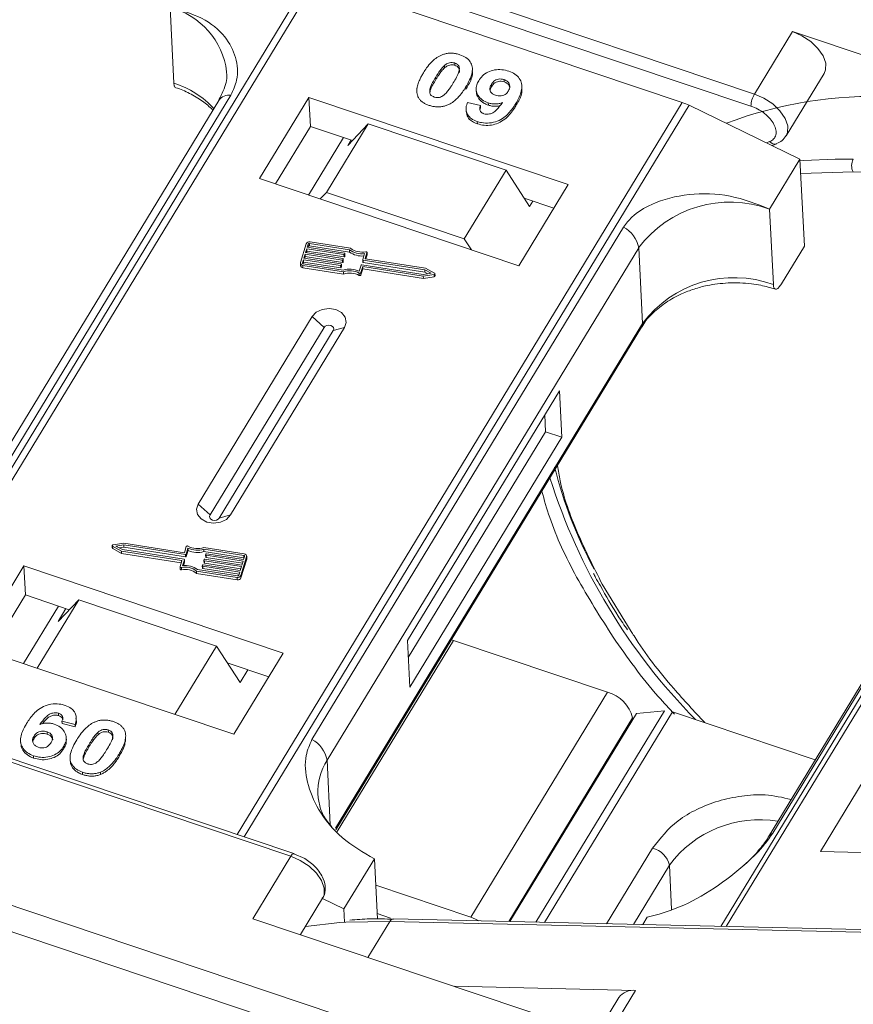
# Model space of a CAD drawing. Header units: millimetres. Extents: x 2098 to 3561, y 550 to 1583.
# Tile 41 of 84: x 2983 to 3024, y 1354 to 1403. Entities that reach past the tile are written whole.
import ezdxf

# ---------------------------------------------------------------- set-up
doc = ezdxf.new("R2010")
doc.units = ezdxf.units.MM

msp = doc.modelspace()

# ---------------------------------------------------------------- linework, layer by layer
at = {"color": 7, "linetype": 'Continuous', "lineweight": 15}
for p, q in [((3018.981, 1398.96), (2985.25, 1410.291)), ((2985.517, 1409.551), (3018.809, 1398.368)), ((2997.123, 1404.673), (2975.256, 1368.737)), ((2975.576, 1368.629), (2997.455, 1404.586)), ((2997.455, 1404.586), (3015.433, 1398.547)), ((2990.261, 1403.203), (2990.446, 1399.491)), ((3020.849, 1402.029), (3018.981, 1398.96)), ((3030.733, 1398.709), (3020.849, 1402.029)), ((3003.75, 1400.36), (3003.755, 1400.246)), ((3004.257, 1400.48), (3004.263, 1400.366)), ((3005.125, 1400.114), (3005.12, 1400.228)), ((3003.321, 1399.791), (3003.327, 1399.677)), ((3020.542, 1396.903), (3022.409, 1399.972)), ((3002.402, 1399.271), (3002.403, 1399.241)), ((3004.794, 1399.178), (3004.788, 1399.292)), ((3006.055, 1399.434), (3006.06, 1399.32)), ((3006.685, 1399.552), (3006.68, 1399.666)), ((3007.556, 1399.248), (3007.55, 1399.362)), ((2977.94, 1373.735), (2993.253, 1398.901)), ((2997.086, 1398.796), (2994.658, 1394.806)), ((3009.827, 1394.516), (2997.086, 1398.796)), ((2997.086, 1398.796), (2997.157, 1397.368)), ((3005.305, 1399.203), (3005.311, 1399.089)), ((2992.654, 1398.641), (2977.341, 1373.475)), ((3015.433, 1398.547), (2993.554, 1362.591)), ((2993.901, 1362.474), (3015.768, 1398.41)), ((3004.873, 1398.543), (3005.517, 1398.389)), ((3005.498, 1398.208), (3005.523, 1398.275)), ((3005.517, 1398.389), (3005.523, 1398.275)), ((3005.898, 1398.526), (3005.904, 1398.412)), ((3007.257, 1398.376), (3007.251, 1398.491)), ((3015.768, 1398.41), (3021.218, 1395.762)), ((3004.82, 1398.129), (3004.826, 1398.015)), ((2997.157, 1397.368), (2995.438, 1394.544)), ((2999.22, 1396.676), (2997.157, 1397.368)), ((3000.006, 1397.499), (2997.952, 1394.123)), ((2998.991, 1396.436), (3000.006, 1397.499)), ((3006.774, 1395.225), (3000.006, 1397.499)), ((3005.357, 1397.608), (3005.363, 1397.494)), ((2997.066, 1393.998), (2998.784, 1396.822)), ((2998.991, 1396.436), (2999.151, 1396.699)), ((3019.726, 1396.622), (3019.573, 1396.561)), ((3019.845, 1396.429), (3020.075, 1396.52)), ((3019.724, 1393.307), (3021.218, 1395.762)), ((3021.218, 1395.762), (3021.432, 1391.479)), ((3023.839, 1395.756), (3022.951, 1395.761)), ((3004.72, 1391.85), (3006.774, 1395.225)), ((3006.774, 1395.225), (3007.931, 1393.433)), ((3021.254, 1395.052), (3023.824, 1395.133)), ((3023.824, 1395.133), (3058.008, 1394.349)), ((2994.658, 1394.806), (3007.399, 1390.527)), ((3007.399, 1390.527), (3009.827, 1394.516)), ((2997.952, 1394.123), (2997.646, 1393.803)), ((3004.72, 1391.85), (2997.952, 1394.123)), ((3009.117, 1393.351), (3007.671, 1393.837)), ((3008.091, 1393.696), (3007.931, 1393.433)), ((3039.003, 1393.699), (3017.322, 1358.07)), ((3017.592, 1358.063), (3039.288, 1393.72)), ((3019.909, 1389.595), (3019.724, 1393.307)), ((3012.547, 1392.42), (2997.234, 1367.254)), ((2996.955, 1391.606), (2996.672, 1390.682)), ((2997.055, 1391.59), (2997.008, 1391.436)), ((2997.061, 1391.476), (2997.055, 1391.59)), ((2999.08, 1391.312), (2997.117, 1391.621)), ((2997.117, 1391.621), (2997.123, 1391.507)), ((2997.123, 1391.507), (2999.086, 1391.198)), ((2999.135, 1391.384), (2997.141, 1391.698)), ((3005.069, 1391.31), (3004.72, 1391.85)), ((2996.902, 1391.09), (2996.843, 1390.897)), ((2998.725, 1390.803), (2996.902, 1391.09)), ((2996.908, 1390.976), (2996.902, 1391.09)), ((2996.985, 1391.359), (2996.926, 1391.167)), ((2996.926, 1391.167), (2998.748, 1390.88)), ((2996.964, 1391.161), (2996.99, 1391.245)), ((2998.807, 1391.072), (2996.985, 1391.359)), ((2996.99, 1391.245), (2996.985, 1391.359)), ((2996.99, 1391.245), (2998.813, 1390.958)), ((2997.008, 1391.436), (2998.831, 1391.149)), ((2997.047, 1391.43), (2997.061, 1391.476)), ((2997.978, 1366.236), (3013.291, 1391.402)), ((2998.813, 1390.958), (2998.807, 1391.072)), ((2998.85, 1391.126), (2998.838, 1391.088)), ((2998.844, 1390.974), (2998.838, 1391.088)), ((2998.844, 1390.974), (2998.856, 1391.012)), ((2998.856, 1391.012), (2998.85, 1391.126)), ((2998.857, 1391.017), (2998.851, 1391.131)), ((2999.086, 1391.198), (2999.08, 1391.312)), ((2999.73, 1390.826), (2999.821, 1391.124)), ((2999.854, 1390.887), (2999.94, 1391.166)), ((2999.887, 1390.862), (2999.945, 1391.052)), ((2999.94, 1391.166), (2999.945, 1391.052)), ((2999.947, 1391.062), (2999.941, 1391.177)), ((3013.476, 1387.69), (3013.291, 1391.402)), ((3020.311, 1389.637), (3021.432, 1391.479)), ((2996.668, 1390.651), (2996.674, 1390.536)), ((2996.82, 1390.82), (2996.772, 1390.666)), ((2996.772, 1390.666), (2996.773, 1390.645)), ((2996.787, 1390.543), (2998.781, 1390.229)), ((2996.793, 1390.429), (2996.787, 1390.543)), ((2996.8, 1390.623), (2996.825, 1390.706)), ((2996.811, 1390.62), (2998.774, 1390.311)), ((2998.642, 1390.533), (2996.82, 1390.82)), ((2996.825, 1390.706), (2996.82, 1390.82)), ((2996.825, 1390.706), (2998.648, 1390.419)), ((2996.843, 1390.897), (2998.666, 1390.61)), ((2996.882, 1390.891), (2996.908, 1390.976)), ((2996.908, 1390.976), (2998.73, 1390.689)), ((2998.648, 1390.419), (2998.642, 1390.533)), ((2998.685, 1390.587), (2998.673, 1390.549)), ((2998.679, 1390.434), (2998.673, 1390.549)), ((2998.685, 1390.587), (2998.691, 1390.473)), ((2998.691, 1390.478), (2998.686, 1390.592)), ((2998.73, 1390.689), (2998.725, 1390.803)), ((2998.768, 1390.857), (2998.756, 1390.818)), ((2998.762, 1390.704), (2998.756, 1390.818)), ((2998.762, 1390.704), (2998.773, 1390.742)), ((2998.774, 1390.748), (2998.768, 1390.862)), ((2998.773, 1390.742), (2998.768, 1390.857)), ((2999.557, 1390.259), (2999.648, 1390.557)), ((2999.679, 1390.572), (3002.708, 1390.095)), ((2999.73, 1390.821), (2999.735, 1390.707)), ((3002.779, 1390.326), (2999.75, 1390.803)), ((2999.755, 1390.689), (2999.75, 1390.803)), ((2999.755, 1390.689), (3002.785, 1390.212)), ((2999.855, 1390.877), (2999.854, 1390.887)), ((3002.823, 1390.4), (2999.874, 1390.864)), ((2996.793, 1390.429), (2998.787, 1390.115)), ((2998.679, 1390.434), (2998.691, 1390.473)), ((2998.787, 1390.115), (2998.781, 1390.229)), ((2999.557, 1390.162), (2999.562, 1390.047)), ((2999.639, 1390.185), (2999.731, 1390.483)), ((2999.645, 1390.071), (2999.639, 1390.185)), ((2999.645, 1390.071), (2999.736, 1390.369)), ((2999.731, 1390.483), (3002.705, 1390.015)), ((2999.736, 1390.369), (2999.731, 1390.483)), ((2999.736, 1390.369), (3002.711, 1389.9)), ((3002.705, 1390.015), (3003.236, 1390.096)), ((3002.708, 1390.095), (3003.099, 1390.155)), ((3003.099, 1390.155), (3002.779, 1390.326)), ((3002.785, 1390.212), (3002.779, 1390.326)), ((3002.785, 1390.212), (3002.937, 1390.13)), ((3003.258, 1390.167), (3002.823, 1390.4)), ((3003.236, 1390.096), (3003.242, 1389.982)), ((3003.284, 1390.023), (3003.279, 1390.137)), ((3002.711, 1389.9), (3002.705, 1390.015)), ((3002.711, 1389.9), (3003.242, 1389.982)), ((2997.244, 1388.024), (2991.642, 1378.817)), ((2997.244, 1388.024), (2997.831, 1387.49)), ((3013.476, 1387.69), (2998.392, 1362.901)), ((3034.978, 1387.633), (3019.665, 1362.468)), ((3019.879, 1362.654), (3035.192, 1387.82)), ((2997.831, 1387.49), (2992.229, 1378.283)), ((2992.682, 1378.13), (2998.285, 1387.337)), ((2993.235, 1378.282), (2998.837, 1387.489)), ((2998.837, 1387.489), (2998.285, 1387.337)), ((2998.41, 1362.813), (3013.431, 1387.5)), ((3009.397, 1384.386), (3001.928, 1372.11)), ((3009.511, 1382.102), (3009.397, 1384.386)), ((3008.715, 1382.369), (3008.674, 1383.197)), ((3001.969, 1371.283), (3008.715, 1382.369)), ((3009.511, 1382.102), (3008.715, 1382.369)), ((3002.042, 1369.826), (3009.511, 1382.102)), ((2992.229, 1378.283), (2991.642, 1378.817)), ((2993.235, 1378.282), (2992.682, 1378.13)), ((2987.418, 1376.774), (2987.424, 1376.66)), ((2987.44, 1376.744), (2987.874, 1376.511)), ((2987.445, 1376.63), (2987.44, 1376.744)), ((2987.445, 1376.63), (2987.88, 1376.397)), ((2987.992, 1376.896), (2987.461, 1376.815)), ((2987.989, 1376.816), (2987.599, 1376.757)), ((2987.599, 1376.757), (2987.918, 1376.585)), ((2987.766, 1376.667), (2987.995, 1376.702)), ((2987.874, 1376.511), (2990.824, 1376.047)), ((2987.88, 1376.397), (2987.874, 1376.511)), ((2987.918, 1376.585), (2990.948, 1376.108)), ((2991.018, 1376.339), (2987.989, 1376.816)), ((2987.995, 1376.702), (2987.989, 1376.816)), ((2990.967, 1376.428), (2987.992, 1376.896)), ((2987.995, 1376.702), (2991.024, 1376.225)), ((2991.058, 1376.726), (2990.967, 1376.428)), ((2991.141, 1376.652), (2991.049, 1376.355)), ((2991.055, 1376.24), (2991.146, 1376.538)), ((2991.146, 1376.538), (2991.141, 1376.652)), ((2993.91, 1376.368), (2991.916, 1376.682)), ((2993.886, 1376.291), (2991.924, 1376.6)), ((2991.929, 1376.486), (2991.924, 1376.6)), ((2987.88, 1376.397), (2990.816, 1375.935)), ((2990.843, 1376.024), (2990.757, 1375.745)), ((2990.827, 1375.973), (2990.824, 1376.047)), ((2990.967, 1376.085), (2990.876, 1375.787)), ((2990.973, 1375.971), (2990.967, 1376.085)), ((2990.973, 1375.976), (2990.968, 1376.09)), ((2991.024, 1376.225), (2991.018, 1376.339)), ((2991.055, 1376.24), (2991.049, 1376.355)), ((2991.929, 1376.486), (2993.892, 1376.177)), ((2991.929, 1376.049), (2991.935, 1375.935)), ((2991.93, 1376.055), (2991.941, 1376.093)), ((2993.772, 1375.744), (2991.949, 1376.031)), ((2991.955, 1375.917), (2991.949, 1376.031)), ((2991.972, 1376.108), (2993.795, 1375.821)), ((2992.011, 1376.319), (2992.017, 1376.205)), ((2992.012, 1376.324), (2992.024, 1376.363)), ((2993.854, 1376.014), (2992.031, 1376.301)), ((2992.037, 1376.187), (2992.031, 1376.301)), ((2992.037, 1376.187), (2993.821, 1375.906)), ((2992.055, 1376.378), (2993.878, 1376.091)), ((2993.742, 1375.305), (2994.025, 1376.229)), ((2993.748, 1375.191), (2994.031, 1376.115)), ((2993.795, 1375.821), (2993.854, 1376.014)), ((2993.878, 1376.091), (2993.925, 1376.245)), ((2993.892, 1376.177), (2993.886, 1376.291)), ((2994.025, 1376.229), (2994.031, 1376.115)), ((2994.035, 1376.146), (2994.029, 1376.261)), ((2983.08, 1375.779), (2980.652, 1371.789)), ((2995.821, 1371.499), (2983.08, 1375.779)), ((2983.08, 1375.779), (2983.151, 1374.351)), ((2990.756, 1375.735), (2990.762, 1375.62)), ((2990.824, 1375.585), (2990.819, 1375.699)), ((2990.918, 1375.791), (2990.973, 1375.971)), ((2991.562, 1375.527), (2993.556, 1375.213)), ((2991.568, 1375.413), (2991.562, 1375.527)), ((2991.617, 1375.599), (2993.58, 1375.29)), ((2991.846, 1375.78), (2991.852, 1375.665)), ((2991.847, 1375.785), (2991.859, 1375.823)), ((2993.689, 1375.475), (2991.866, 1375.762)), ((2991.872, 1375.648), (2991.866, 1375.762)), ((2991.872, 1375.648), (2993.656, 1375.367)), ((2991.89, 1375.839), (2993.713, 1375.552)), ((2991.955, 1375.917), (2993.738, 1375.636)), ((2993.713, 1375.552), (2993.772, 1375.744)), ((2991.568, 1375.413), (2993.562, 1375.099)), ((2993.556, 1375.213), (2993.562, 1375.099)), ((2993.642, 1375.321), (2993.689, 1375.475)), ((2993.748, 1375.191), (2993.742, 1375.305)), ((3012.923, 1372.565), (3011.501, 1374.875)), ((2983.151, 1374.351), (2981.433, 1371.527)), ((2985.31, 1373.626), (2983.151, 1374.351)), ((2985.776, 1374.113), (2983.732, 1370.755)), ((2984.761, 1373.05), (2985.776, 1374.113)), ((2985.776, 1374.113), (2992.545, 1371.84)), ((2983.06, 1370.98), (2984.779, 1373.804)), ((2985.145, 1373.681), (2984.761, 1373.05)), ((2962.843, 1372.723), (2996.199, 1361.519)), ((2996.353, 1361.65), (2962.936, 1372.875)), ((3004.193, 1372.114), (3004.088, 1372.146)), ((2980.652, 1371.789), (2993.393, 1367.509)), ((2990.501, 1368.481), (2992.545, 1371.84)), ((2992.545, 1371.84), (2993.702, 1370.047)), ((2998.481, 1362.728), (3004.193, 1372.114)), ((3001.928, 1372.11), (3002.042, 1369.826)), ((3011.758, 1369.573), (3004.193, 1372.114)), ((2993.393, 1367.509), (2995.821, 1371.499)), ((2995.112, 1370.334), (2993.075, 1371.018)), ((2993.702, 1370.047), (2994.085, 1370.678)), ((3011.758, 1369.573), (3005.035, 1358.525)), ((2984.783, 1368.543), (2984.788, 1368.428)), ((2985.648, 1368.399), (2985.647, 1368.405)), ((2985.653, 1368.29), (2985.648, 1368.385)), ((3006.906, 1358.309), (3012.995, 1368.315)), ((3013.18, 1368.534), (3006.957, 1358.307)), ((3008.232, 1358.278), (3014.553, 1368.666)), ((3008.666, 1358.268), (3014.959, 1368.61)), ((3012.995, 1368.315), (3012.999, 1368.237)), ((3013.18, 1368.534), (3014.553, 1368.666)), ((3014.959, 1368.61), (3021.969, 1366.255)), ((2985.594, 1367.991), (2984.95, 1368.145)), ((2984.95, 1368.145), (2984.956, 1368.031)), ((2984.956, 1368.031), (2985.6, 1367.877)), ((2985.594, 1367.991), (2985.6, 1367.877)), ((2983.577, 1367.423), (2983.582, 1367.309)), ((2984.217, 1367.633), (2984.223, 1367.519)), ((2985.167, 1367.215), (2985.162, 1367.329)), ((2986.724, 1367.488), (2986.719, 1367.602)), ((2987.226, 1367.722), (2987.232, 1367.608)), ((2982.917, 1367.171), (2982.923, 1367.057)), ((2985.04, 1366.918), (2985.046, 1366.804)), ((2986.289, 1367.031), (2986.295, 1366.917)), ((2988.072, 1367.149), (2988.066, 1367.263)), ((2983.551, 1366.454), (2983.557, 1366.34)), ((2987.759, 1366.537), (2987.765, 1366.423)), ((2985.348, 1366.304), (2985.354, 1366.19)), ((2997.978, 1366.236), (2998.136, 1363.062)), ((2985.962, 1365.645), (2985.967, 1365.53)), ((2986.84, 1365.65), (2986.845, 1365.536)), ((3024.657, 1365.738), (3022.229, 1361.749)), ((3008.108, 1350.496), (2970.213, 1363.224)), ((2968.978, 1362.338), (3007.737, 1349.319)), ((2996.199, 1361.519), (2994.331, 1358.45)), ((2996.353, 1361.65), (2996.356, 1361.649)), ((2996.88, 1361.404), (2996.353, 1361.64)), ((3013.977, 1361.917), (3011.714, 1358.198)), ((3022.229, 1361.749), (3033.722, 1361.485)), ((3000.303, 1361.389), (2998.809, 1358.934)), ((3000.303, 1361.389), (3000.45, 1358.434)), ((3013.031, 1358.168), (3014.802, 1361.079)), ((3014.91, 1358.903), (3014.802, 1361.079)), ((3005.035, 1358.525), (3000.368, 1360.092)), ((2996.666, 1357.666), (2997.759, 1359.462)), ((2997.751, 1359.448), (2998.809, 1358.934)), ((2998.809, 1358.934), (2998.842, 1358.272)), ((3000.437, 1358.703), (3001.096, 1358.482)), ((2994.331, 1358.45), (3009.789, 1353.258)), ((2998.897, 1358.275), (3001.056, 1358.314)), ((2999.984, 1356.551), (3001.056, 1358.314)), ((3001.056, 1358.314), (3035.239, 1357.53)), ((3035.422, 1357.654), (3001.239, 1358.439)), ((3013.489, 1358.157), (3013.71, 1358.521)), ((3013.132, 1354.925), (3004.216, 1355.13)), ((3011.452, 1352.163), (3013.132, 1354.925)), ((3012.319, 1354.579), (3010.45, 1351.509))]:
    msp.add_line(p, q, dxfattribs=at)
at = {"color": 7, "linetype": 'Continuous', "lineweight": 15, "flags": 128}
for points in [[(3022.409, 1399.972), (3022.479, 1400.14), (3022.485, 1400.467), (3022.355, 1400.83), (3022.101, 1401.198), (3021.743, 1401.54), (3021.313, 1401.825), (3020.849, 1402.029)], [(3020.546, 1396.91), (3020.611, 1397.071), (3020.618, 1397.398), (3020.488, 1397.761), (3020.233, 1398.129), (3019.876, 1398.471), (3019.446, 1398.756), (3018.981, 1398.96)], [(3022.951, 1395.761), (3021.387, 1395.698), (3021.222, 1395.685)], [(2998.856, 1391.012), (2998.857, 1391.016), (2998.857, 1391.017)], [(2999.878, 1391.212), (2999.891, 1391.213), (2999.904, 1391.212), (2999.916, 1391.208), (2999.926, 1391.202), (2999.934, 1391.195), (2999.939, 1391.186), (2999.941, 1391.176), (2999.94, 1391.166)], [(2999.945, 1391.052), (2999.947, 1391.062), (2999.947, 1391.062)], [(2998.773, 1390.742), (2998.774, 1390.746), (2998.774, 1390.748)], [(2998.691, 1390.473), (2998.691, 1390.477), (2998.691, 1390.478)], [(3003.258, 1390.167), (3003.268, 1390.159), (3003.276, 1390.149), (3003.279, 1390.138), (3003.277, 1390.126), (3003.272, 1390.116), (3003.263, 1390.106), (3003.25, 1390.1), (3003.236, 1390.096)], [(2998.837, 1387.489), (2998.919, 1387.744), (2998.868, 1388.001), (2998.69, 1388.221), (2998.414, 1388.37), (2998.081, 1388.426), (2997.742, 1388.379), (2997.448, 1388.238), (2997.244, 1388.024)], [(3013.476, 1387.69), (3013.466, 1387.584), (3013.431, 1387.5)], [(2998.285, 1387.337), (2998.308, 1387.41), (2998.293, 1387.483), (2998.243, 1387.546), (2998.164, 1387.589), (2998.069, 1387.604), (2997.973, 1387.591), (2997.889, 1387.551), (2997.831, 1387.49)], [(2991.642, 1378.817), (2991.56, 1378.562), (2991.611, 1378.304), (2991.789, 1378.085), (2992.065, 1377.935), (2992.398, 1377.88), (2992.737, 1377.926), (2993.031, 1378.067), (2993.235, 1378.282)], [(2992.229, 1378.283), (2992.205, 1378.21), (2992.22, 1378.137), (2992.27, 1378.074), (2992.349, 1378.032), (2992.444, 1378.016), (2992.541, 1378.029), (2992.624, 1378.069), (2992.682, 1378.13)], [(2987.44, 1376.744), (2987.429, 1376.752), (2987.422, 1376.762), (2987.418, 1376.773), (2987.42, 1376.785), (2987.425, 1376.796), (2987.435, 1376.805), (2987.447, 1376.812), (2987.461, 1376.815)], [(2993.903, 1376.174), (2993.902, 1376.175), (2993.892, 1376.177)], [(2994.031, 1376.115), (2994.035, 1376.138), (2994.035, 1376.146)], [(2990.819, 1375.699), (2990.806, 1375.698), (2990.793, 1375.699), (2990.781, 1375.703), (2990.771, 1375.709), (2990.763, 1375.717), (2990.758, 1375.726), (2990.756, 1375.735), (2990.757, 1375.745)], [(2990.973, 1375.971), (2990.973, 1375.975), (2990.973, 1375.976)], [(3014.959, 1368.61), (3014.905, 1368.627), (3014.881, 1368.634)], [(2996.199, 1361.519), (2996.235, 1361.573), (2996.271, 1361.614), (2996.305, 1361.641), (2996.335, 1361.652), (2996.353, 1361.65)], [(2996.199, 1361.519), (2996.663, 1361.314), (2997.093, 1361.029), (2997.451, 1360.688), (2997.705, 1360.319), (2997.835, 1359.956), (2997.829, 1359.629), (2997.759, 1359.462)], [(2996.911, 1358.068), (2998.604, 1358.256), (2998.897, 1358.275)], [(3005.035, 1358.525), (3005.269, 1358.43), (3005.435, 1358.342)]]:
    msp.add_lwpolyline(points, dxfattribs=at)
at = {"color": 7, "linetype": 'Continuous', "lineweight": 15}
for centre, radius, start, end in [((2989.376, 1399.62), 3.691, 6.7408, 76.1267), ((2989.078, 1395.155), 4.547, 42.484, 72.487), ((2993.177, 1398.255), 0.651, 83.3009, 143.5464), ((3024.792, 1378.657), 20.188, 87.4032, 110.8726), ((3020.022, 1398.336), 1.214, 149.0372, 178.4921), ((3014.528, 1395.865), 2.831, 64.0244, 71.3572), ((3019.977, 1396.83), 0.326, 219.7243, 287.2188), ((3024.432, 1395.431), 0.676, 151.2883, 206.0774), ((3017.785, 1388.038), 5.614, 69.793, 143.1903), ((3011.842, 1391.124), 1.475, 10.844, 61.4649), ((2997.104, 1391.538), 0.164, 77.0876, 155.3858), ((2997.105, 1391.568), 0.0548, 77.0876, 155.3858), ((2997.111, 1391.453), 0.0548, 77.0876, 155.3858), ((2998.813, 1391.099), 0.0274, 257.0876, 335.3858), ((2998.831, 1391.13), 0.0198, 349.9361, 89.3851), ((2999.684, 1392.137), 1.022, 233.7873, 277.7262), ((2999.687, 1392.017), 1.016, 233.7325, 275.5335), ((2999.692, 1392.098), 0.905, 232.0401, 281.9042), ((2996.789, 1390.661), 0.119, 169.9361, 269.3851), ((2996.802, 1390.558), 0.13, 189.7722, 266.0909), ((2996.811, 1390.659), 0.0395, 169.9361, 269.3851), ((2998.648, 1390.56), 0.0274, 257.0876, 335.3858), ((2998.666, 1390.591), 0.0198, 349.9361, 89.3851), ((2998.731, 1390.83), 0.0274, 257.0876, 335.3858), ((2998.737, 1390.715), 0.0274, 257.0876, 335.3858), ((2998.748, 1390.86), 0.0198, 349.9361, 89.3851), ((2998.819, 1390.985), 0.0274, 257.0876, 335.3858), ((2999.673, 1390.545), 0.0274, 77.0876, 155.3858), ((2999.75, 1390.823), 0.0198, 169.9361, 269.3851), ((2999.757, 1390.71), 0.0217, 189.7722, 266.0909), ((2999.874, 1390.884), 0.0198, 169.9361, 269.3851), ((2998.654, 1390.446), 0.0274, 257.0876, 335.3858), ((2999.097, 1389.259), 1.1, 65.3285, 107.0983), ((2999.094, 1389.324), 0.957, 61.074, 109.0306), ((2999.099, 1389.209), 0.957, 61.074, 109.0306), ((2999.587, 1390.211), 0.0579, 237.9824, 333.6935), ((2999.593, 1390.097), 0.0579, 237.9824, 333.6935), ((3003.24, 1390.026), 0.0443, 271.8138, 355.8832), ((3017.97, 1384.326), 5.614, 69.793, 143.1903), ((3030.486, 1386.001), 21.992, 194.157, 208.1579), ((3037.329, 1389.116), 29.795, 197.6084, 224.494), ((2987.46, 1376.663), 0.036, 184.8468, 245.7802), ((2991.11, 1376.7), 0.0579, 57.9824, 153.6935), ((2991.604, 1377.588), 0.957, 241.074, 289.0306), ((2991.6, 1377.652), 1.1, 245.3285, 287.0983), ((2991.606, 1377.538), 1.1, 245.3285, 287.0983), ((2990.823, 1376.027), 0.0198, 349.9361, 89.3851), ((2990.947, 1376.088), 0.0198, 349.9361, 89.3851), ((2991.025, 1376.366), 0.0274, 257.0876, 335.3858), ((2991.03, 1376.252), 0.0274, 257.0876, 335.3858), ((2991.949, 1376.051), 0.0198, 169.9361, 269.3851), ((2991.966, 1376.082), 0.0274, 77.0876, 155.3858), ((2992.032, 1376.321), 0.0198, 169.9361, 269.3851), ((2992.039, 1376.208), 0.0217, 189.7722, 266.0909), ((2992.049, 1376.351), 0.0274, 77.0876, 155.3858), ((2993.886, 1376.252), 0.0395, 349.9361, 89.3851), ((2993.909, 1376.25), 0.119, 349.9361, 89.3851), ((2990.81, 1375.633), 0.0501, 194.3725, 286.4059), ((2991.005, 1374.814), 0.905, 52.0401, 101.9042), ((2991.011, 1374.699), 0.905, 52.0401, 101.9042), ((2991.013, 1374.775), 1.022, 53.7873, 97.7262), ((2991.866, 1375.781), 0.0198, 169.9361, 269.3851), ((2991.873, 1375.669), 0.0217, 189.7722, 266.0909), ((2991.884, 1375.812), 0.0274, 77.0876, 155.3858), ((2991.956, 1375.939), 0.0217, 189.7722, 266.0909), ((2993.593, 1375.373), 0.164, 257.0876, 335.3858), ((2993.599, 1375.259), 0.164, 257.0876, 335.3858), ((2993.592, 1375.344), 0.0548, 257.0876, 335.3858), ((3011.319, 1367.904), 1.726, 13.7825, 75.2686), ((2996.529, 1365.959), 1.475, 10.844, 61.4649), ((3000.495, 1364.652), 2.975, 147.8127, 182.163), ((3019.236, 1357.788), 5.522, 80.6552, 143.4246), ((3020.077, 1362.211), 0.486, 114.0436, 148.1804), ((3013.685, 1360.804), 1.15, 13.7825, 75.2686), ((3001.256, 1358.218), 0.221, 94.3757, 154.3004), ((3013.016, 1354.068), 0.865, 82.2958, 143.7595)]:
    msp.add_arc(centre, radius, start, end, dxfattribs=at)
for points, knots in [([(2993.253, 1398.901), (2993.364, 1399.147), (2993.649, 1399.776), (2993.542, 1400.788), (2992.987, 1401.854), (2991.9, 1402.761), (2990.806, 1403.056), (2990.261, 1403.203)], [0, 0, 0, 0, 0.125713, 0.321276, 0.524466, 0.763484, 1, 1, 1, 1]), ([(3002.709, 1399.997), (3002.76, 1400.078), (3002.878, 1400.263), (3003.133, 1400.568), (3003.402, 1400.79), (3003.606, 1400.875), (3003.628, 1400.884)], [0, 0, 0, 0, 0.236731, 0.537555, 0.949668, 1, 1, 1, 1]), ([(3003.628, 1400.884), (3003.682, 1400.903), (3003.792, 1400.941), (3003.97, 1400.967), (3004.151, 1400.968), (3004.3, 1400.946), (3004.418, 1400.917), (3004.477, 1400.899), (3004.506, 1400.889)], [0, 0, 0, 0, 0.193776, 0.3936, 0.587864, 0.788908, 0.894169, 1, 1, 1, 1]), ([(3004.506, 1400.889), (3004.61, 1400.847), (3004.819, 1400.762), (3005.025, 1400.546), (3005.132, 1400.293), (3005.108, 1399.857), (3004.924, 1399.532), (3004.788, 1399.292)], [0, 0, 0, 0, 0.147566, 0.296688, 0.431278, 0.580404, 1, 1, 1, 1]), ([(3003.321, 1399.791), (3003.346, 1399.832), (3003.397, 1399.913), (3003.469, 1400.023), (3003.537, 1400.119), (3003.601, 1400.202), (3003.669, 1400.284), (3003.723, 1400.335), (3003.75, 1400.36)], [0, 0, 0, 0, 0.2059417, 0.4119594, 0.558149, 0.7045024, 0.8518015, 1, 1, 1, 1]), ([(3003.327, 1399.677), (3003.352, 1399.718), (3003.403, 1399.799), (3003.475, 1399.909), (3003.543, 1400.005), (3003.607, 1400.088), (3003.675, 1400.17), (3003.729, 1400.221), (3003.755, 1400.246)], [0, 0, 0, 0, 0.205942, 0.411959, 0.558149, 0.704502, 0.851801, 1, 1, 1, 1]), ([(3003.75, 1400.36), (3003.794, 1400.396), (3003.867, 1400.455), (3004, 1400.503), (3004.123, 1400.511), (3004.208, 1400.495), (3004.252, 1400.482), (3004.257, 1400.48)], [0, 0, 0, 0, 0.334804, 0.542561, 0.750382, 0.970721, 1, 1, 1, 1]), ([(3003.755, 1400.246), (3003.8, 1400.282), (3003.872, 1400.341), (3004.005, 1400.389), (3004.129, 1400.397), (3004.214, 1400.381), (3004.257, 1400.368), (3004.263, 1400.366)], [0, 0, 0, 0, 0.334804, 0.542561, 0.750382, 0.970721, 1, 1, 1, 1]), ([(3004.257, 1400.48), (3004.3, 1400.462), (3004.378, 1400.428), (3004.454, 1400.346), (3004.489, 1400.225), (3004.463, 1400.031), (3004.343, 1399.781), (3004.234, 1399.596), (3004.179, 1399.503)], [0, 0, 0, 0, 0.104614, 0.188814, 0.273512, 0.444127, 0.719481, 1, 1, 1, 1]), ([(3004.263, 1400.366), (3004.306, 1400.347), (3004.384, 1400.314), (3004.46, 1400.232), (3004.493, 1400.123), (3004.478, 1400.043), (3004.469, 1399.994)], [0, 0, 0, 0, 0.255325, 0.46083, 0.667547, 1, 1, 1, 1]), ([(2993.036, 1400.057), (2993.039, 1400.045), (2993.089, 1399.772), (2992.989, 1399.297), (2992.745, 1398.835), (2992.643, 1398.642)], [0, 0, 0, 0, 0.0259765, 0.5921111, 1, 1, 1, 1]), ([(3002.418, 1398.9), (3002.407, 1398.944), (3002.384, 1399.032), (3002.387, 1399.206), (3002.43, 1399.419), (3002.516, 1399.64), (3002.612, 1399.832), (3002.676, 1399.942), (3002.709, 1399.997)], [0, 0, 0, 0, 0.118441, 0.239346, 0.459593, 0.684925, 0.84224, 1, 1, 1, 1]), ([(3003.242, 1398.812), (3003.19, 1398.835), (3003.108, 1398.873), (3003.039, 1398.961), (3003.012, 1399.083), (3003.041, 1399.276), (3003.164, 1399.523), (3003.269, 1399.701), (3003.321, 1399.791)], [0, 0, 0, 0, 0.12537, 0.20229, 0.279179, 0.464758, 0.730582, 1, 1, 1, 1]), ([(3004.794, 1399.178), (3004.841, 1399.26), (3004.987, 1399.517), (3005.145, 1399.836), (3005.116, 1400.068), (3005.11, 1400.113)], [0, 0, 0, 0, 0.276495, 0.862243, 1, 1, 1, 1]), ([(3005.428, 1399.615), (3005.484, 1399.696), (3005.597, 1399.858), (3005.872, 1400.046), (3006.205, 1400.153), (3006.573, 1400.173), (3006.799, 1400.112), (3006.917, 1400.08)], [0, 0, 0, 0, 0.197927, 0.397728, 0.597413, 0.790584, 1, 1, 1, 1]), ([(3006.917, 1400.08), (3007.02, 1400.037), (3007.229, 1399.951), (3007.44, 1399.731), (3007.558, 1399.465), (3007.549, 1399.073), (3007.403, 1398.746), (3007.273, 1398.527), (3007.251, 1398.491)], [0, 0, 0, 0, 0.148288, 0.297745, 0.443713, 0.607791, 0.934708, 1, 1, 1, 1]), ([(2990.446, 1399.491), (2990.453, 1399.432), (2990.466, 1399.319), (2990.516, 1399.289), (2990.541, 1399.274)], [0, 0, 0, 0, 0.51935, 1, 1, 1, 1]), ([(2990.54, 1399.271), (2990.541, 1399.27), (2990.787, 1399.205), (2991.241, 1398.989), (2991.869, 1398.633), (2992.193, 1398.332), (2992.35, 1398.185)], [0, 0, 0, 0, 0.00132, 0.32582, 0.671167, 1, 1, 1, 1]), ([(3003.045, 1399.074), (3003.047, 1399.093), (3003.056, 1399.208), (3003.175, 1399.409), (3003.276, 1399.587), (3003.327, 1399.677)], [0, 0, 0, 0, 0.0898219, 0.5418552, 1, 1, 1, 1]), ([(3004.179, 1399.503), (3004.153, 1399.462), (3004.103, 1399.381), (3004.031, 1399.271), (3003.962, 1399.175), (3003.898, 1399.091), (3003.83, 1399.008), (3003.776, 1398.957), (3003.749, 1398.932)], [0, 0, 0, 0, 0.20527, 0.410616, 0.55715, 0.703844, 0.851471, 1, 1, 1, 1]), ([(3004.788, 1399.292), (3004.737, 1399.211), (3004.619, 1399.026), (3004.369, 1398.727), (3004.102, 1398.506), (3003.9, 1398.421), (3003.871, 1398.408)], [0, 0, 0, 0, 0.2372812, 0.5385907, 0.9326774, 1, 1, 1, 1]), ([(3005.898, 1398.526), (3005.795, 1398.57), (3005.587, 1398.658), (3005.389, 1398.885), (3005.29, 1399.144), (3005.312, 1399.398), (3005.393, 1399.55), (3005.428, 1399.615)], [0, 0, 0, 0, 0.210189, 0.421773, 0.623603, 0.837034, 1, 1, 1, 1]), ([(3006.251, 1398.901), (3006.199, 1398.922), (3006.103, 1398.963), (3006.008, 1399.064), (3005.968, 1399.174), (3005.984, 1399.303), (3006.028, 1399.385), (3006.055, 1399.434)], [0, 0, 0, 0, 0.213937, 0.398075, 0.583091, 0.751666, 1, 1, 1, 1]), ([(3005.99, 1399.141), (3005.991, 1399.151), (3005.995, 1399.213), (3006.031, 1399.271), (3006.06, 1399.32)], [0, 0, 0, 0, 0.159639, 1, 1, 1, 1]), ([(3006.055, 1399.434), (3006.09, 1399.486), (3006.147, 1399.569), (3006.273, 1399.659), (3006.4, 1399.696), (3006.542, 1399.703), (3006.63, 1399.679), (3006.68, 1399.666)], [0, 0, 0, 0, 0.29132, 0.465539, 0.641632, 0.798664, 1, 1, 1, 1]), ([(3006.06, 1399.32), (3006.096, 1399.372), (3006.153, 1399.455), (3006.279, 1399.545), (3006.406, 1399.582), (3006.548, 1399.589), (3006.636, 1399.565), (3006.685, 1399.552)], [0, 0, 0, 0, 0.29132, 0.465539, 0.641632, 0.798664, 1, 1, 1, 1]), ([(3006.68, 1399.666), (3006.731, 1399.644), (3006.835, 1399.598), (3006.93, 1399.48), (3006.973, 1399.349), (3006.95, 1399.221), (3006.91, 1399.146), (3006.891, 1399.111)], [0, 0, 0, 0, 0.207955, 0.420406, 0.62732, 0.827707, 1, 1, 1, 1]), ([(3006.685, 1399.552), (3006.736, 1399.53), (3006.839, 1399.484), (3006.934, 1399.374), (3006.952, 1399.292), (3006.96, 1399.256)], [0, 0, 0, 0, 0.352923, 0.713478, 1, 1, 1, 1]), ([(3007.257, 1398.376), (3007.303, 1398.459), (3007.443, 1398.707), (3007.583, 1399.007), (3007.547, 1399.216), (3007.542, 1399.247)], [0, 0, 0, 0, 0.297567, 0.897279, 1, 1, 1, 1]), ([(3002.993, 1398.403), (3002.94, 1398.422), (3002.835, 1398.461), (3002.694, 1398.541), (3002.571, 1398.639), (3002.493, 1398.739), (3002.444, 1398.827), (3002.426, 1398.876), (3002.418, 1398.9)], [0, 0, 0, 0, 0.1926347, 0.388697, 0.5820148, 0.7830443, 0.8909593, 1, 1, 1, 1]), ([(3003.749, 1398.932), (3003.705, 1398.896), (3003.633, 1398.837), (3003.5, 1398.789), (3003.379, 1398.781), (3003.293, 1398.797), (3003.249, 1398.81), (3003.242, 1398.812)], [0, 0, 0, 0, 0.333678, 0.540413, 0.747264, 0.961209, 1, 1, 1, 1]), ([(3005.327, 1399.089), (3005.325, 1399.049), (3005.319, 1398.923), (3005.435, 1398.716), (3005.637, 1398.518), (3005.825, 1398.444), (3005.904, 1398.412)], [0, 0, 0, 0, 0.136763, 0.437626, 0.762754, 1, 1, 1, 1]), ([(3006.891, 1399.111), (3006.858, 1399.063), (3006.802, 1398.984), (3006.67, 1398.903), (3006.533, 1398.868), (3006.387, 1398.863), (3006.296, 1398.888), (3006.251, 1398.901)], [0, 0, 0, 0, 0.267394, 0.447214, 0.627122, 0.813065, 1, 1, 1, 1]), ([(3003.871, 1398.408), (3003.817, 1398.389), (3003.707, 1398.351), (3003.529, 1398.325), (3003.348, 1398.325), (3003.199, 1398.346), (3003.081, 1398.375), (3003.022, 1398.394), (3002.993, 1398.403)], [0, 0, 0, 0, 0.193769, 0.393564, 0.587886, 0.789131, 0.894283, 1, 1, 1, 1]), ([(3005.357, 1397.608), (3005.253, 1397.652), (3005.065, 1397.73), (3004.883, 1397.925), (3004.795, 1398.162), (3004.815, 1398.375), (3004.861, 1398.507), (3004.873, 1398.543)], [0, 0, 0, 0, 0.2427882, 0.4388655, 0.6348012, 0.9009361, 1, 1, 1, 1]), ([(3007.251, 1398.491), (3007.199, 1398.41), (3007.042, 1398.165), (3006.763, 1397.849), (3006.351, 1397.611), (3005.962, 1397.518), (3005.616, 1397.532), (3005.426, 1397.588), (3005.357, 1397.608)], [0, 0, 0, 0, 0.142337, 0.429127, 0.589943, 0.751205, 0.909895, 1, 1, 1, 1]), ([(3005.363, 1397.494), (3005.474, 1397.464), (3005.698, 1397.404), (3006.061, 1397.421), (3006.415, 1397.523), (3006.812, 1397.773), (3007.071, 1398.083), (3007.219, 1398.317), (3007.257, 1398.376)], [0, 0, 0, 0, 0.14324, 0.28761, 0.430449, 0.591135, 0.89544, 1, 1, 1, 1]), ([(3005.517, 1398.389), (3005.498, 1398.336), (3005.469, 1398.255), (3005.487, 1398.143), (3005.541, 1398.067), (3005.613, 1398.018), (3005.665, 1397.999), (3005.685, 1397.991)], [0, 0, 0, 0, 0.3447142, 0.5290593, 0.7142089, 0.8921959, 1, 1, 1, 1]), ([(3005.685, 1397.991), (3005.73, 1397.98), (3005.82, 1397.958), (3005.978, 1397.978), (3006.154, 1398.045), (3006.376, 1398.237), (3006.508, 1398.416), (3006.599, 1398.538)], [0, 0, 0, 0, 0.112015, 0.224355, 0.367768, 0.565827, 1, 1, 1, 1]), ([(3006.599, 1398.538), (3006.544, 1398.521), (3006.432, 1398.485), (3006.282, 1398.47), (3006.162, 1398.472), (3006.073, 1398.482), (3005.984, 1398.5), (3005.927, 1398.517), (3005.898, 1398.526)], [0, 0, 0, 0, 0.243491, 0.496266, 0.61821, 0.741704, 0.870158, 1, 1, 1, 1]), ([(3005.904, 1398.412), (3005.958, 1398.396), (3006.07, 1398.364), (3006.22, 1398.355), (3006.34, 1398.362), (3006.415, 1398.372), (3006.458, 1398.382), (3006.473, 1398.386)], [0, 0, 0, 0, 0.3019612, 0.6159961, 0.7670742, 0.920126, 1, 1, 1, 1]), ([(3018.809, 1398.368), (3018.924, 1398.323), (3019.159, 1398.23), (3019.489, 1398.007), (3019.763, 1397.746), (3019.954, 1397.468), (3020.053, 1397.193), (3020.048, 1396.943), (3019.943, 1396.738), (3019.797, 1396.66), (3019.726, 1396.622)], [0, 0, 0, 0, 0.1222496, 0.25, 0.3777504, 0.5, 0.6222496, 0.75, 0.8777504, 1, 1, 1, 1]), ([(3004.842, 1398.017), (3004.846, 1397.975), (3004.857, 1397.851), (3005.001, 1397.679), (3005.193, 1397.557), (3005.32, 1397.51), (3005.363, 1397.494)], [0, 0, 0, 0, 0.178374, 0.534381, 0.842285, 1, 1, 1, 1]), ([(3020.069, 1396.529), (3020.165, 1396.569), (3020.362, 1396.651), (3020.478, 1396.828), (3020.537, 1396.919)], [0, 0, 0, 0, 0.485977, 1, 1, 1, 1]), ([(3019.724, 1393.307), (3019.086, 1393.556), (3017.809, 1394.055), (3015.743, 1394.113), (3014.095, 1393.68), (3013.025, 1393.051), (3012.676, 1392.591), (3012.547, 1392.42)], [0, 0, 0, 0, 0.249096, 0.498243, 0.745205, 0.90541, 1, 1, 1, 1]), ([(3013.444, 1387.498), (3013.459, 1387.53), (3013.577, 1387.781), (3013.975, 1388.209), (3014.615, 1388.738), (3015.318, 1389.125), (3016.009, 1389.39), (3016.77, 1389.597), (3017.339, 1389.65), (3017.683, 1389.683)], [0, 0, 0, 0, 0.027206, 0.212661, 0.388047, 0.561103, 0.687308, 0.811478, 1, 1, 1, 1]), ([(3017.683, 1389.683), (3018.069, 1389.683), (3018.613, 1389.683), (3019.389, 1389.556), (3019.768, 1389.443), (3020.003, 1389.374)], [0, 0, 0, 0, 0.48108, 0.677923, 1, 1, 1, 1]), ([(3020.311, 1389.637), (3020.269, 1389.575), (3020.184, 1389.449), (3020.068, 1389.364), (3019.976, 1389.37), (3019.923, 1389.457), (3019.913, 1389.556), (3019.909, 1389.595)], [0, 0, 0, 0, 0.2146939, 0.4293877, 0.6440816, 0.8587754, 1, 1, 1, 1]), ([(3011.501, 1374.875), (3011.078, 1375.718), (3010.219, 1377.431), (3009.516, 1379.392), (3009.34, 1380.46), (3009.299, 1380.709)], [0, 0, 0, 0, 0.426467, 0.86616, 1, 1, 1, 1]), ([(3008.534, 1379.451), (3008.653, 1379.019), (3009.036, 1377.642), (3010.168, 1375.223), (3011.413, 1373.26), (3012.039, 1372.274)], [0, 0, 0, 0, 0.185217, 0.59073, 1, 1, 1, 1]), ([(3011.079, 1375.403), (3011.109, 1375.339), (3011.202, 1375.139), (3011.326, 1374.939), (3011.411, 1374.802)], [0, 0, 0, 0, 0.317467, 1, 1, 1, 1]), ([(3011.411, 1374.802), (3011.684, 1374.305), (3012.083, 1373.581), (3012.587, 1372.863), (3012.745, 1372.638)], [0, 0, 0, 0, 0.685846, 1, 1, 1, 1]), ([(3012.039, 1372.274), (3012.731, 1371.288), (3013.633, 1370.003), (3014.787, 1368.777), (3015.056, 1368.492)], [0, 0, 0, 0, 0.76684, 1, 1, 1, 1]), ([(3016.538, 1368.08), (3016.021, 1368.636), (3014.734, 1370.024), (3013.547, 1371.544), (3012.969, 1372.49), (3012.923, 1372.565)], [0, 0, 0, 0, 0.381149, 0.950915, 1, 1, 1, 1]), ([(2983.216, 1368.043), (2983.268, 1368.124), (2983.425, 1368.368), (2983.705, 1368.685), (2984.116, 1368.923), (2984.506, 1369.016), (2984.852, 1369.002), (2985.041, 1368.946), (2985.11, 1368.925)], [0, 0, 0, 0, 0.142337, 0.429127, 0.589943, 0.751205, 0.909895, 1, 1, 1, 1]), ([(2985.11, 1368.925), (2985.214, 1368.883), (2985.403, 1368.805), (2985.583, 1368.608), (2985.672, 1368.374), (2985.653, 1368.161), (2985.607, 1368.029), (2985.594, 1367.991)], [0, 0, 0, 0, 0.2426908, 0.4390024, 0.635006, 0.8950587, 1, 1, 1, 1]), ([(2984.783, 1368.543), (2984.738, 1368.554), (2984.647, 1368.576), (2984.489, 1368.555), (2984.311, 1368.488), (2984.09, 1368.294), (2983.958, 1368.117), (2983.869, 1367.995)], [0, 0, 0, 0, 0.112049, 0.22438, 0.370115, 0.570276, 1, 1, 1, 1]), ([(2983.988, 1368.029), (2984.01, 1368.058), (2984.088, 1368.161), (2984.218, 1368.298), (2984.405, 1368.414), (2984.567, 1368.456), (2984.7, 1368.454), (2984.763, 1368.436), (2984.788, 1368.428)], [0, 0, 0, 0, 0.125063, 0.447498, 0.624691, 0.80303, 0.922697, 1, 1, 1, 1]), ([(2984.95, 1368.145), (2984.969, 1368.196), (2984.999, 1368.276), (2984.981, 1368.389), (2984.928, 1368.467), (2984.854, 1368.516), (2984.802, 1368.535), (2984.783, 1368.543)], [0, 0, 0, 0, 0.33384, 0.524547, 0.716372, 0.891824, 1, 1, 1, 1]), ([(2984.788, 1368.428), (2984.829, 1368.412), (2984.902, 1368.382), (2984.967, 1368.307), (2984.995, 1368.252), (2984.993, 1368.222), (2984.993, 1368.22)], [0, 0, 0, 0, 0.381231, 0.67833, 0.975215, 1, 1, 1, 1]), ([(2985.6, 1367.877), (2985.632, 1367.965), (2985.682, 1368.103), (2985.649, 1368.24), (2985.637, 1368.288)], [0, 0, 0, 0, 0.645982, 1, 1, 1, 1]), ([(2983.551, 1366.454), (2983.447, 1366.497), (2983.239, 1366.583), (2983.028, 1366.802), (2982.909, 1367.068), (2982.918, 1367.461), (2983.065, 1367.789), (2983.195, 1368.008), (2983.216, 1368.043)], [0, 0, 0, 0, 0.148269, 0.297647, 0.442421, 0.607851, 0.935658, 1, 1, 1, 1]), ([(2983.869, 1367.995), (2983.924, 1368.013), (2984.036, 1368.048), (2984.185, 1368.065), (2984.305, 1368.061), (2984.395, 1368.052), (2984.483, 1368.034), (2984.541, 1368.017), (2984.569, 1368.008)], [0, 0, 0, 0, 0.243654, 0.49576, 0.617892, 0.741503, 0.870025, 1, 1, 1, 1]), ([(2984.569, 1368.008), (2984.673, 1367.964), (2984.88, 1367.876), (2985.077, 1367.65), (2985.176, 1367.394), (2985.157, 1367.14), (2985.076, 1366.987), (2985.04, 1366.918)], [0, 0, 0, 0, 0.210216, 0.421975, 0.620016, 0.831037, 1, 1, 1, 1]), ([(2985.679, 1367.242), (2985.731, 1367.323), (2985.848, 1367.508), (2986.103, 1367.812), (2986.372, 1368.032), (2986.575, 1368.116), (2986.597, 1368.126)], [0, 0, 0, 0, 0.237381, 0.538918, 0.949082, 1, 1, 1, 1]), ([(2986.597, 1368.126), (2986.651, 1368.145), (2986.761, 1368.183), (2986.939, 1368.209), (2987.12, 1368.209), (2987.269, 1368.187), (2987.387, 1368.159), (2987.445, 1368.14), (2987.475, 1368.131)], [0, 0, 0, 0, 0.193776, 0.3936, 0.587864, 0.788908, 0.894169, 1, 1, 1, 1]), ([(2987.475, 1368.131), (2987.527, 1368.112), (2987.633, 1368.073), (2987.774, 1367.993), (2987.897, 1367.895), (2987.975, 1367.795), (2988.024, 1367.706), (2988.041, 1367.658), (2988.05, 1367.634)], [0, 0, 0, 0, 0.192627, 0.388684, 0.582013, 0.783201, 0.891038, 1, 1, 1, 1]), ([(2983.788, 1366.868), (2983.737, 1366.89), (2983.633, 1366.935), (2983.537, 1367.054), (2983.495, 1367.184), (2983.517, 1367.312), (2983.557, 1367.387), (2983.577, 1367.423)], [0, 0, 0, 0, 0.207905, 0.419981, 0.630626, 0.821735, 1, 1, 1, 1]), ([(2983.521, 1367.139), (2983.523, 1367.159), (2983.529, 1367.218), (2983.561, 1367.273), (2983.582, 1367.309)], [0, 0, 0, 0, 0.343653, 1, 1, 1, 1]), ([(2983.577, 1367.423), (2983.611, 1367.472), (2983.668, 1367.554), (2983.804, 1367.633), (2983.942, 1367.667), (2984.086, 1367.67), (2984.174, 1367.645), (2984.217, 1367.633)], [0, 0, 0, 0, 0.276721, 0.45687, 0.637007, 0.824068, 1, 1, 1, 1]), ([(2983.582, 1367.309), (2983.617, 1367.358), (2983.674, 1367.439), (2983.81, 1367.519), (2983.948, 1367.553), (2984.092, 1367.556), (2984.18, 1367.531), (2984.223, 1367.519)], [0, 0, 0, 0, 0.276721, 0.45687, 0.637007, 0.824068, 1, 1, 1, 1]), ([(2984.217, 1367.633), (2984.269, 1367.612), (2984.365, 1367.572), (2984.457, 1367.472), (2984.502, 1367.357), (2984.482, 1367.227), (2984.437, 1367.144), (2984.413, 1367.1)], [0, 0, 0, 0, 0.213757, 0.394944, 0.576585, 0.777311, 1, 1, 1, 1]), ([(2984.223, 1367.519), (2984.275, 1367.498), (2984.372, 1367.458), (2984.459, 1367.357), (2984.501, 1367.283), (2984.496, 1367.245), (2984.496, 1367.244)], [0, 0, 0, 0, 0.369541, 0.682777, 0.996796, 1, 1, 1, 1]), ([(2986.289, 1367.031), (2986.314, 1367.072), (2986.365, 1367.153), (2986.437, 1367.263), (2986.505, 1367.359), (2986.57, 1367.443), (2986.638, 1367.526), (2986.692, 1367.577), (2986.719, 1367.602)], [0, 0, 0, 0, 0.20527, 0.4106157, 0.5571475, 0.7038444, 0.8514751, 1, 1, 1, 1]), ([(2986.295, 1366.917), (2986.32, 1366.957), (2986.37, 1367.039), (2986.443, 1367.149), (2986.511, 1367.245), (2986.576, 1367.329), (2986.644, 1367.411), (2986.697, 1367.462), (2986.724, 1367.488)], [0, 0, 0, 0, 0.20527, 0.410616, 0.557148, 0.703844, 0.851475, 1, 1, 1, 1]), ([(2986.719, 1367.602), (2986.763, 1367.638), (2986.835, 1367.697), (2986.969, 1367.745), (2987.092, 1367.753), (2987.177, 1367.737), (2987.221, 1367.724), (2987.226, 1367.722)], [0, 0, 0, 0, 0.334804, 0.542561, 0.750382, 0.970721, 1, 1, 1, 1]), ([(2986.724, 1367.488), (2986.769, 1367.524), (2986.841, 1367.583), (2986.974, 1367.631), (2987.098, 1367.639), (2987.183, 1367.622), (2987.226, 1367.609), (2987.232, 1367.608)], [0, 0, 0, 0, 0.334804, 0.542561, 0.750382, 0.970721, 1, 1, 1, 1]), ([(2987.226, 1367.722), (2987.269, 1367.703), (2987.346, 1367.67), (2987.421, 1367.59), (2987.456, 1367.474), (2987.434, 1367.281), (2987.315, 1367.028), (2987.203, 1366.838), (2987.146, 1366.743)], [0, 0, 0, 0, 0.105646, 0.186221, 0.267042, 0.431541, 0.712708, 1, 1, 1, 1]), ([(2987.232, 1367.608), (2987.275, 1367.589), (2987.352, 1367.556), (2987.426, 1367.475), (2987.461, 1367.367), (2987.447, 1367.286), (2987.439, 1367.234)], [0, 0, 0, 0, 0.257737, 0.45431, 0.651482, 1, 1, 1, 1]), ([(2988.05, 1367.634), (2988.061, 1367.59), (2988.083, 1367.502), (2988.081, 1367.331), (2988.042, 1367.126), (2987.958, 1366.909), (2987.862, 1366.713), (2987.793, 1366.596), (2987.759, 1366.537)], [0, 0, 0, 0, 0.118432, 0.2393289, 0.4494336, 0.6641784, 0.8318201, 1, 1, 1, 1]), ([(2982.937, 1367.059), (2982.941, 1366.992), (2982.951, 1366.826), (2983.109, 1366.59), (2983.337, 1366.422), (2983.503, 1366.36), (2983.557, 1366.34)], [0, 0, 0, 0, 0.217837, 0.537114, 0.848924, 1, 1, 1, 1]), ([(2985.04, 1366.918), (2984.984, 1366.838), (2984.87, 1366.677), (2984.596, 1366.487), (2984.257, 1366.379), (2983.888, 1366.362), (2983.664, 1366.423), (2983.551, 1366.454)], [0, 0, 0, 0, 0.197831, 0.3973, 0.59891, 0.798741, 1, 1, 1, 1]), ([(2984.413, 1367.1), (2984.378, 1367.049), (2984.321, 1366.966), (2984.196, 1366.875), (2984.067, 1366.838), (2983.925, 1366.831), (2983.837, 1366.855), (2983.788, 1366.868)], [0, 0, 0, 0, 0.288697, 0.463553, 0.639942, 0.801808, 1, 1, 1, 1]), ([(2985.046, 1366.804), (2985.093, 1366.889), (2985.168, 1367.022), (2985.156, 1367.164), (2985.152, 1367.215)], [0, 0, 0, 0, 0.639174, 1, 1, 1, 1]), ([(2985.962, 1365.645), (2985.858, 1365.687), (2985.649, 1365.772), (2985.441, 1365.988), (2985.329, 1366.258), (2985.371, 1366.696), (2985.554, 1367.019), (2985.679, 1367.242)], [0, 0, 0, 0, 0.147528, 0.296569, 0.43214, 0.608737, 1, 1, 1, 1]), ([(2986.211, 1366.054), (2986.159, 1366.077), (2986.077, 1366.114), (2986.006, 1366.202), (2985.981, 1366.322), (2986.008, 1366.514), (2986.13, 1366.761), (2986.236, 1366.94), (2986.289, 1367.031)], [0, 0, 0, 0, 0.125351, 0.2021974, 0.2791824, 0.4597421, 0.727968, 1, 1, 1, 1]), ([(2986.012, 1366.314), (2986.014, 1366.331), (2986.023, 1366.446), (2986.141, 1366.646), (2986.243, 1366.826), (2986.295, 1366.917)], [0, 0, 0, 0, 0.0815, 0.537515, 1, 1, 1, 1]), ([(2987.765, 1366.423), (2987.812, 1366.505), (2987.916, 1366.69), (2988.035, 1366.932), (2988.049, 1367.096), (2988.053, 1367.15)], [0, 0, 0, 0, 0.353113, 0.787323, 1, 1, 1, 1]), ([(2997.234, 1367.254), (2997.123, 1366.998), (2996.839, 1366.341), (2996.957, 1365.128), (2997.528, 1363.726), (2998.638, 1362.363), (2999.75, 1361.713), (3000.303, 1361.389)], [0, 0, 0, 0, 0.125713, 0.321276, 0.524466, 0.763484, 1, 1, 1, 1]), ([(2983.557, 1366.34), (2983.668, 1366.31), (2983.891, 1366.248), (2984.249, 1366.264), (2984.582, 1366.365), (2984.865, 1366.549), (2984.985, 1366.718), (2985.046, 1366.804)], [0, 0, 0, 0, 0.198208, 0.398397, 0.584963, 0.787074, 1, 1, 1, 1]), ([(2987.146, 1366.743), (2987.121, 1366.702), (2987.071, 1366.62), (2986.999, 1366.511), (2986.93, 1366.415), (2986.866, 1366.332), (2986.798, 1366.25), (2986.745, 1366.199), (2986.718, 1366.174)], [0, 0, 0, 0, 0.205942, 0.411959, 0.558149, 0.704502, 0.851801, 1, 1, 1, 1]), ([(2987.759, 1366.537), (2987.707, 1366.456), (2987.59, 1366.271), (2987.34, 1365.97), (2987.072, 1365.748), (2986.869, 1365.662), (2986.84, 1365.65)], [0, 0, 0, 0, 0.236629, 0.537361, 0.932986, 1, 1, 1, 1]), ([(2986.845, 1365.536), (2986.897, 1365.559), (2987.001, 1365.605), (2987.173, 1365.718), (2987.356, 1365.877), (2987.521, 1366.067), (2987.656, 1366.251), (2987.729, 1366.365), (2987.765, 1366.423)], [0, 0, 0, 0, 0.11827, 0.23888, 0.450732, 0.667209, 0.83334, 1, 1, 1, 1]), ([(2985.369, 1366.191), (2985.369, 1366.146), (2985.37, 1366.008), (2985.505, 1365.799), (2985.725, 1365.623), (2985.898, 1365.557), (2985.967, 1365.53)], [0, 0, 0, 0, 0.155605, 0.480001, 0.792145, 1, 1, 1, 1]), ([(2986.718, 1366.174), (2986.673, 1366.138), (2986.602, 1366.079), (2986.469, 1366.031), (2986.348, 1366.023), (2986.262, 1366.038), (2986.218, 1366.052), (2986.211, 1366.054)], [0, 0, 0, 0, 0.333678, 0.540413, 0.747264, 0.961209, 1, 1, 1, 1]), ([(2986.84, 1365.65), (2986.786, 1365.631), (2986.676, 1365.593), (2986.498, 1365.567), (2986.317, 1365.566), (2986.168, 1365.588), (2986.05, 1365.617), (2985.991, 1365.635), (2985.962, 1365.645)], [0, 0, 0, 0, 0.193769, 0.393564, 0.587886, 0.789131, 0.894283, 1, 1, 1, 1]), ([(2985.967, 1365.53), (2986.021, 1365.514), (2986.13, 1365.481), (2986.304, 1365.454), (2986.485, 1365.451), (2986.637, 1365.472), (2986.757, 1365.503), (2986.816, 1365.525), (2986.845, 1365.536)], [0, 0, 0, 0, 0.193594, 0.390501, 0.584817, 0.78683, 0.892868, 1, 1, 1, 1]), ([(2998.21, 1362.968), (2998.106, 1363.09), (2997.846, 1363.395), (2997.601, 1363.925), (2997.553, 1364.328), (2997.528, 1364.535)], [0, 0, 0, 0, 0.24408, 0.610549, 1, 1, 1, 1]), ([(3020.784, 1364.306), (3020.362, 1364.404), (3019.571, 1364.586), (3018.337, 1364.491), (3017.196, 1364.26), (3016.138, 1363.844), (3014.928, 1363.132), (3014.352, 1362.396), (3013.977, 1361.917)], [0, 0, 0, 0, 0.162433, 0.304391, 0.449362, 0.594333, 0.736292, 1, 1, 1, 1]), ([(3013.71, 1358.521), (3014.228, 1358.658), (3015.265, 1358.932), (3017.012, 1359.902), (3018.45, 1361.012), (3019.415, 1361.977), (3019.753, 1362.471), (3019.879, 1362.654)], [0, 0, 0, 0, 0.249096, 0.498243, 0.745205, 0.90541, 1, 1, 1, 1]), ([(3019.662, 1362.467), (3019.659, 1362.46), (3019.565, 1362.277), (3019.25, 1361.874), (3018.85, 1361.416), (3018.556, 1361.161), (3018.478, 1361.093)], [0, 0, 0, 0, 0.0148763, 0.4238311, 0.846052, 1, 1, 1, 1]), ([(2997.744, 1359.464), (2997.762, 1359.485), (2997.875, 1359.617), (2997.915, 1359.966), (2997.831, 1360.367), (2997.638, 1360.714), (2997.354, 1361.069), (2997.063, 1361.275), (2996.88, 1361.404)], [0, 0, 0, 0, 0.03818, 0.241962, 0.452321, 0.598407, 0.748102, 1, 1, 1, 1]), ([(3001.248, 1358.421), (3000.853, 1358.435), (3000.112, 1358.461), (2999.418, 1358.407), (2999.094, 1358.382)], [0, 0, 0, 0, 0.533839, 1, 1, 1, 1])]:
    msp.add_open_spline(points, degree=3, knots=knots, dxfattribs=at)

doc.saveas('drawing.dxf')
